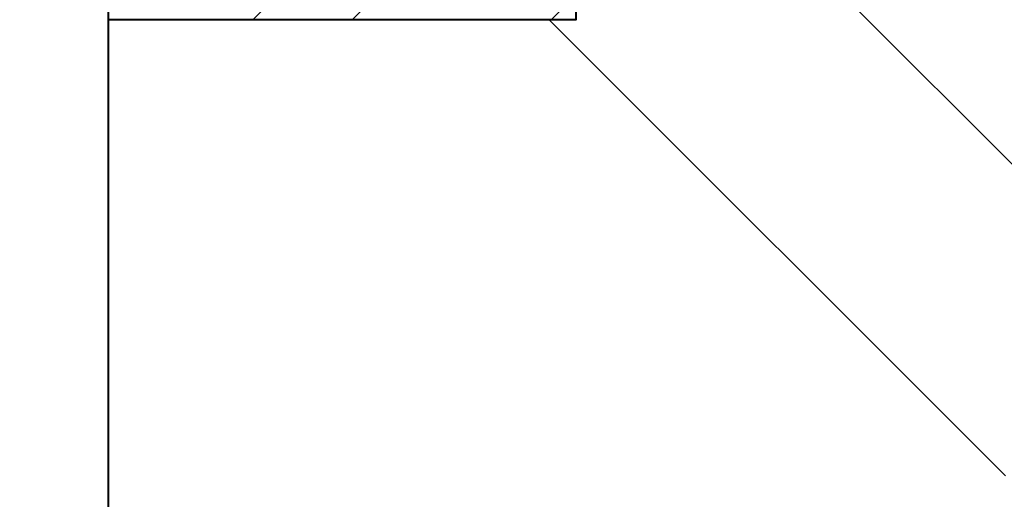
# Model space of a CAD drawing. Header units: metres. Extents: x -113 to 705, y -50 to 519.
# Tile 191 of 208: x 121.29 to 129.32, y 301.72 to 305.63. Entities that reach past the tile are written whole.
import ezdxf
from ezdxf.enums import TextEntityAlignment as Align

# ---------------------------------------------------------------- set-up
doc = ezdxf.new("R2010")
doc.units = ezdxf.units.M
doc.header["$MEASUREMENT"] = 0
doc.layers.add('B_DETAIL', color=7, linetype='Continuous', lineweight=18)
doc.layers.add('B_DETAIL_OBJ', color=7, linetype='Continuous', lineweight=40)
doc.styles.add('Annotative', font='calibri.ttf', dxfattribs={"height": 0.0625})

# ---------------------------------------------------------------- blocks, each defined once
blk = doc.blocks.new('*U1841')
at = {"layer": 'B_DETAIL'}
h = blk.add_hatch(dxfattribs=at)
h.set_pattern_fill('ANSI32', color=256, scale=4.592338)
h.set_pattern_definition([(45, (232.285, -13.9113), (-1.217727, 1.217727), []), (45, (233.0967, -13.9113), (-1.217727, 1.217727), [])])
h.paths.add_polyline_path([(234.8422, 44.6384), (238.6539, 44.6384), (238.6539, 38.7952), (234.8422, 38.7952), (234.8429, 40.2587, -0.713325), (235.9612, 40.6426), (236.0934, 40.2581, 1), (237.3021, 40.6737), (236.5305, 42.9185, 0.901732), (235.2919, 42.6314), (234.296, 42.6314), (234.1182, 42.8156), (234.1182, 43.908)])
blk.add_line((244.0422, 35.7874), (238.6539, 41.1758), dxfattribs=at)
at = {"layer": 'B_DETAIL', "flags": 128}
blk.add_lwpolyline([(242.1593, 35.0741), (238.4383, 38.7952)], dxfattribs=at)
at = {"layer": 'B_DETAIL_OBJ'}
blk.add_line((234.8422, 27.0008), (234.8422, 38.7952), dxfattribs=at)
at = {"layer": 'B_DETAIL_OBJ', "flags": 128}
blk.add_lwpolyline([(238.6539, 44.6384), (238.6539, 38.7952), (234.8422, 38.7952), (234.8429, 40.2581, -0.713683), (235.9612, 40.6426)], format="xyb", dxfattribs=at)
at = {"style": 'Annotative'}
blk.add_attdef('DIM4', text='', height=1.5, dxfattribs=at).set_placement((73.9918, 167.7838), align=Align.MIDDLE_CENTER)

msp = doc.modelspace()

# ---------------------------------------------------------------- block references
msp.add_blockref('*U1841', (-112.8286, 266.8387))

doc.saveas('drawing.dxf')
